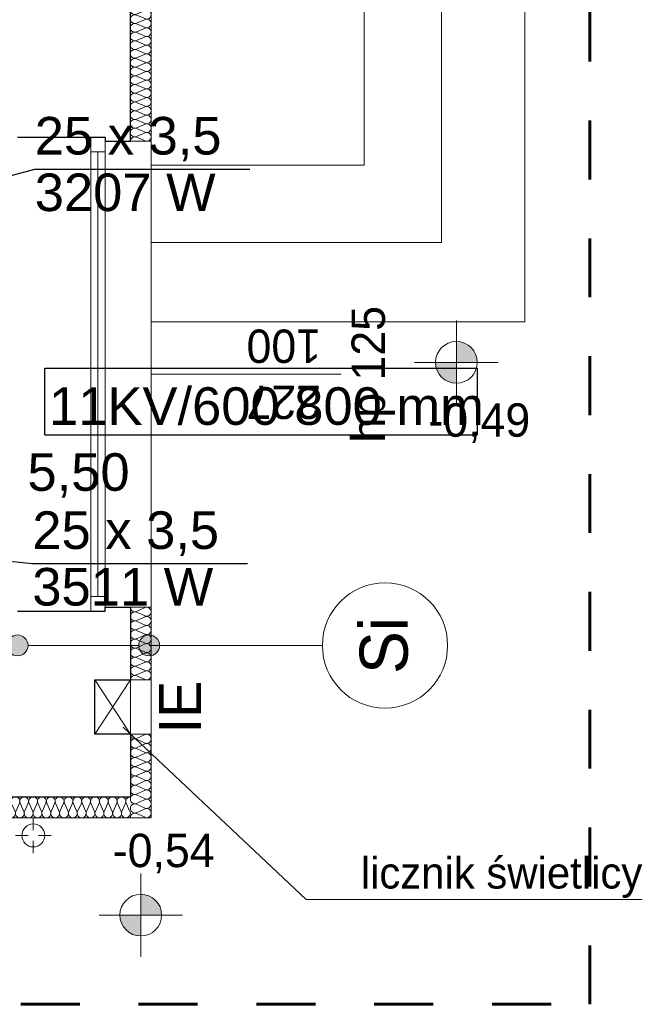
# Model space of a CAD drawing. Extents: x -497945 to -454853, y -17656 to 94650.
# Tile 29 of 62: x -472460 to -469478, y 27471 to 32187. Entities that reach past the tile are written whole.
import ezdxf
from ezdxf.lldxf.tags import DXFTag

# ---------------------------------------------------------------- set-up
doc = ezdxf.new("R2010")
doc.units = 0
doc.header["$MEASUREMENT"] = 0
doc.linetypes.add('Dashed', pattern=[564.444447, 282.222223, -282.222223])
doc.layers.get('0').update_dxf_attribs({"color": 252})
for name, color, linetype in [('Arch opisy', 252, 'Continuous'), ('Inwent Izolacje', 252, 'Continuous'), ('INWENT RZĘDNE', 252, 'Continuous'), ('IS_Text_Armatury_Therm', 7, 'Continuous'), ('IS_Text_Odbiornikow_Therm', 7, 'Continuous')]:
    doc.layers.add(name, color=color, linetype=linetype)
for name, color, linetype, lineweight in [('Arch opisy_Nr_Pióra__1', 252, 'Continuous', 25), ('Arch opisy_Nr_Pióra__21', 252, 'Continuous', 9), ('instalacja CO_Nr_Pióra__88', 252, 'Continuous', 20), ('INSTALACJA IE_Nr_Pióra__88', 252, 'Continuous', 20), ('INWENT CO_Nr_Pióra__88', 252, 'Continuous', 20), ('INWENT DACH_Nr_Pióra__21', 252, 'Continuous', 9), ('Inwent Izolacje_Nr_Pióra__2', 252, 'Continuous', 13), ('INWENT OPISY_Nr_Pióra__88', 252, 'Continuous', 20), ('INWENT RZĘDNE_Nr_Pióra__21', 252, 'Continuous', 9), ('INWENT. OKNA_Nr_Pióra__21', 252, 'Continuous', 9), ('INWENT. OKNA_Nr_Pióra__5', 252, 'Continuous', 13), ('INWENT.ŚCIANY_Nr_Pióra__1', 252, 'Continuous', 25), ('INWENT.ŚCIANY_Nr_Pióra__20', 252, 'Continuous', 60), ('INWENT.ŚCIANY_Nr_Pióra__21', 252, 'Continuous', 9), ('INWENT.ŚCIANY_Nr_Pióra__3', 252, 'Continuous', 13), ('Istniejące schody_Nr_Pióra__21', 252, 'Continuous', 9)]:
    doc.layers.add(name, color=color, linetype=linetype, lineweight=lineweight)
doc.layers.add('IS_Opisy_działek_Therm', color=7, linetype='SOLID', true_color=0x000000)
doc.styles.add('GENERATED_STYLE_1', font='txt')
doc.styles.add('GENERATED_STYLE_5', font='txt')
doc.styles.add('GENERATED_STYLE_6', font='txt')
doc.styles.get("Standard").update_dxf_attribs({"font": 'txt', "bigfont": 'BIGFONT.SHX'})
tags = doc.linetypes.add('SOLID', pattern=[10, 10, 0]).pattern_tags.tags
tags[6:7] = [DXFTag(74, 4), DXFTag(75, 0), DXFTag(340, '0'), DXFTag(46, 0.0), DXFTag(50, 0.0), DXFTag(44, 0.0), DXFTag(45, 0.0)]
tags[4:5] = [DXFTag(74, 4), DXFTag(75, 0), DXFTag(340, '0'), DXFTag(46, 0.0), DXFTag(50, 0.0), DXFTag(44, 0.0), DXFTag(45, 0.0)]

# ---------------------------------------------------------------- blocks, each defined once
blk = doc.blocks.new('Izolacja cieplna 14_152', base_point=(-471930.2, 32859.5))
at = {"layer": 'Inwent Izolacje_Nr_Pióra__2', "linetype": 'Continuous'}
for p, q in [((-471860, 32857.8), (-471900.4, 32840.4)), ((-471900.4, 32836.9), (-471860, 32819.5)), ((-471860, 32815.9), (-471900.4, 32798.5)), ((-471900.4, 32795), (-471860, 32777.6)), ((-471860, 32774.1), (-471900.4, 32756.7)), ((-471900.4, 32753.2), (-471860, 32735.8)), ((-471860, 32732.3), (-471900.4, 32714.9)), ((-471900.4, 32711.4), (-471860, 32694)), ((-471860, 32690.4), (-471900.4, 32673)), ((-471900.4, 32669.5), (-471860, 32652.1)), ((-471860, 32648.6), (-471900.4, 32631.2)), ((-471900.4, 32627.7), (-471860, 32610.3)), ((-471860, 32606.8), (-471900.4, 32589.4)), ((-471900.4, 32585.9), (-471860, 32568.5)), ((-471860, 32564.9), (-471900.4, 32547.5)), ((-471900.4, 32544), (-471860, 32526.6)), ((-471860, 32523.1), (-471900.4, 32505.7)), ((-471900.4, 32502.2), (-471860, 32484.8)), ((-471860, 32481.3), (-471900.4, 32463.9)), ((-471900.4, 32460.4), (-471860, 32443)), ((-471860, 32439.4), (-471900.4, 32422)), ((-471900.4, 32418.5), (-471860, 32401.1)), ((-471860, 32397.6), (-471900.4, 32380.2)), ((-471900.4, 32376.7), (-471860, 32359.3)), ((-471860, 32355.8), (-471900.4, 32338.4)), ((-471900.4, 32334.9), (-471860, 32317.5)), ((-471860, 32313.9), (-471900.4, 32296.5)), ((-471900.4, 32293), (-471860, 32275.6)), ((-471860, 32272.1), (-471900.4, 32254.7)), ((-471900.4, 32251.2), (-471860, 32233.8)), ((-471860, 32230.3), (-471900.4, 32212.9)), ((-471900.4, 32209.4), (-471860, 32192)), ((-471860, 32188.4), (-471900.4, 32171)), ((-471900.4, 32167.5), (-471860, 32150.1)), ((-471860, 32146.6), (-471900.4, 32129.2)), ((-471900.4, 32125.7), (-471860, 32108.3)), ((-471860, 32104.8), (-471900.4, 32087.4)), ((-471900.4, 32083.9), (-471860, 32066.5)), ((-471860, 32062.9), (-471900.4, 32045.5)), ((-471900.4, 32042), (-471860, 32024.6)), ((-471860, 32021.1), (-471900.4, 32003.7)), ((-471900.4, 32000.2), (-471860, 31982.8)), ((-471860, 31979.3), (-471900.4, 31961.9)), ((-471900.4, 31958.4), (-471860, 31941)), ((-471860, 31937.4), (-471900.4, 31920)), ((-471900.4, 31916.5), (-471860, 31899.1)), ((-471860, 31895.6), (-471900.4, 31878.2)), ((-471900.4, 31874.7), (-471860, 31857.3)), ((-471860, 31853.8), (-471900.4, 31836.4)), ((-471900.4, 31832.9), (-471860, 31815.5)), ((-471860, 31811.9), (-471900.4, 31794.5)), ((-471900.4, 31791), (-471860, 31773.6)), ((-471860, 31770.1), (-471900.4, 31752.7)), ((-471900.4, 31749.2), (-471860, 31731.8)), ((-471860, 31728.3), (-471900.4, 31710.9)), ((-471900.4, 31707.4), (-471860, 31690)), ((-471860, 31686.4), (-471900.4, 31669)), ((-471900.4, 31665.5), (-471860, 31648.1)), ((-471860, 31644.6), (-471900.4, 31627.2)), ((-471900.4, 31623.7), (-471860, 31606.3))]:
    blk.add_line(p, q, dxfattribs=at)
for centre, start_param, end_param in [((-471908.9, 32817.7), 1.158004, 5.125183), ((-471908.9, 32859.5), 3.141593, 5.125182), ((-471851.5, 32838.6), 4.299595, 8.266775), ((-471908.9, 32775.9), 1.158004, 5.125183), ((-471851.5, 32796.8), 4.299595, 8.266775), ((-471908.9, 32734), 1.158004, 5.125183), ((-471851.5, 32755), 4.299595, 8.266775), ((-471851.5, 32713.1), 4.299595, 8.266775), ((-471908.9, 32692.2), 1.158004, 5.125183), ((-471851.5, 32671.3), 4.299595, 8.266775), ((-471908.9, 32650.4), 1.158004, 5.125183), ((-471851.5, 32629.5), 4.299595, 8.266775), ((-471908.9, 32608.5), 1.158004, 5.125183), ((-471851.5, 32587.6), 4.299595, 8.266775), ((-471908.9, 32566.7), 1.158004, 5.125183), ((-471908.9, 32524.9), 1.158004, 5.125183), ((-471851.5, 32545.8), 4.299595, 8.266775), ((-471908.9, 32483), 1.158004, 5.125183), ((-471851.5, 32504), 4.299595, 8.266775), ((-471908.9, 32441.2), 1.158004, 5.125183), ((-471851.5, 32462.1), 4.299595, 8.266775), ((-471908.9, 32399.4), 1.158004, 5.125183), ((-471851.5, 32420.3), 4.299595, 8.266775), ((-471851.5, 32378.5), 4.299595, 8.266775), ((-471908.9, 32357.5), 1.158004, 5.125183), ((-471851.5, 32336.6), 4.299595, 8.266775), ((-471908.9, 32315.7), 1.158004, 5.125183), ((-471851.5, 32294.8), 4.299595, 8.266775), ((-471908.9, 32273.9), 1.158004, 5.125183), ((-471851.5, 32253), 4.299595, 8.266775), ((-471908.9, 32232), 1.158004, 5.125183), ((-471908.9, 32190.2), 1.158004, 5.125183), ((-471851.5, 32211.1), 4.299595, 8.266775), ((-471908.9, 32148.4), 1.158004, 5.125183), ((-471851.5, 32169.3), 4.299595, 8.266775), ((-471908.9, 32106.5), 1.158004, 5.125183), ((-471851.5, 32127.5), 4.299595, 8.266775), ((-471908.9, 32064.7), 1.158004, 5.125183), ((-471851.5, 32085.6), 4.299595, 8.266775), ((-471908.9, 32022.9), 1.158004, 5.125183), ((-471851.5, 32043.8), 4.299595, 8.266775), ((-471851.5, 32002), 4.299595, 8.266775), ((-471908.9, 31981), 1.158004, 5.125183), ((-471851.5, 31960.1), 4.299595, 8.266775), ((-471908.9, 31939.2), 1.158004, 5.125183), ((-471851.5, 31918.3), 4.299595, 8.266775), ((-471908.9, 31897.4), 1.158004, 5.125183), ((-471851.5, 31876.5), 4.299595, 8.266775), ((-471908.9, 31855.5), 1.158004, 5.125183), ((-471908.9, 31813.7), 1.158004, 5.125183), ((-471851.5, 31834.6), 4.299595, 8.266775), ((-471908.9, 31771.9), 1.158004, 5.125183), ((-471851.5, 31792.8), 4.299595, 8.266775), ((-471908.9, 31730), 1.158004, 5.125183), ((-471851.5, 31751), 4.299595, 8.266775), ((-471908.9, 31688.2), 1.158004, 5.125183), ((-471851.5, 31709.1), 4.299595, 8.266775), ((-471908.9, 31646.4), 1.158004, 5.125183), ((-471851.5, 31667.3), 4.299595, 8.266775), ((-471851.5, 31625.5), 4.299595, 8.266775), ((-471908.9, 31604.5), 1.158004, 3.141593)]:
    blk.add_ellipse(centre, major_axis=(21.3, 0), ratio=0.98349, start_param=start_param, end_param=end_param, dxfattribs=at)
blk = doc.blocks.new('Izolacja cieplna 14_153', base_point=(-471930.2, 29372.5))
at = {"layer": 'Inwent Izolacje_Nr_Pióra__2', "linetype": 'Continuous'}
for p, q in [((-471860, 29370.7), (-471900.4, 29352.6)), ((-471900.4, 29349), (-471860, 29330.9)), ((-471860, 29327.2), (-471900.4, 29309.1)), ((-471900.4, 29305.5), (-471860, 29287.4)), ((-471860, 29283.7), (-471900.4, 29265.6)), ((-471900.4, 29262), (-471860, 29243.9)), ((-471860, 29240.2), (-471900.4, 29222.1)), ((-471900.4, 29218.5), (-471860, 29200.4)), ((-471860, 29196.7), (-471900.4, 29178.6)), ((-471900.4, 29175), (-471860, 29156.9)), ((-471860, 29153.2), (-471900.4, 29135.1)), ((-471900.4, 29131.5), (-471860, 29113.4)), ((-471860, 29109.7), (-471900.4, 29091.6)), ((-471900.4, 29088), (-471860, 29069.9)), ((-471860, 29066.2), (-471900.4, 29048.1)), ((-471900.4, 29044.5), (-471860, 29026.4))]:
    blk.add_line(p, q, dxfattribs=at)
for centre, start_param, end_param in [((-471908.9, 29329), 2.7288, 6.695979), ((-471908.9, 29372.5), 4.712389, 6.695979), ((-471851.5, 29350.8), 5.870392, 9.837571), ((-471908.9, 29285.5), 2.7288, 6.695979), ((-471851.5, 29307.3), 5.870392, 9.837571), ((-471908.9, 29242), 2.7288, 6.695979), ((-471851.5, 29263.8), 5.870392, 9.837571), ((-471851.5, 29220.3), 5.870392, 9.837571), ((-471908.9, 29198.5), 2.7288, 6.695979), ((-471851.5, 29176.8), 5.870392, 9.837571), ((-471908.9, 29155), 2.7288, 6.695979), ((-471851.5, 29133.3), 5.870392, 9.837571), ((-471908.9, 29111.5), 2.7288, 6.695979), ((-471851.5, 29089.8), 5.870392, 9.837571), ((-471908.9, 29068), 2.7288, 6.695979), ((-471851.5, 29046.3), 5.870392, 9.837571), ((-471908.9, 29024.5), 2.7288, 4.712389)]:
    blk.add_ellipse(centre, major_axis=(0, -21.7), ratio=0.97783, start_param=start_param, end_param=end_param, dxfattribs=at)
blk = doc.blocks.new('Izolacja cieplna 14_154', base_point=(-471930.2, 28764.5))
at = {"layer": 'Inwent Izolacje_Nr_Pióra__2', "linetype": 'Continuous'}
for p, q in [((-471860, 28762.7), (-471900.4, 28744.2)), ((-471900.4, 28740.5), (-471860, 28722)), ((-471860, 28718.2), (-471900.4, 28699.7)), ((-471900.4, 28696), (-471860, 28677.5)), ((-471860, 28673.8), (-471900.4, 28655.3)), ((-471900.4, 28651.6), (-471860, 28633.1)), ((-471860, 28629.3), (-471900.4, 28610.9)), ((-471900.4, 28607.1), (-471860, 28588.6)), ((-471860, 28584.9), (-471900.4, 28566.4)), ((-471900.4, 28562.7), (-471860, 28544.2)), ((-471860, 28540.5), (-471900.4, 28522)), ((-471900.4, 28518.2), (-471860, 28499.7)), ((-471860, 28496), (-471900.4, 28477.5)), ((-471900.4, 28473.8), (-471860, 28455.3)), ((-471860, 28451.6), (-471900.4, 28433.1)), ((-471900.4, 28429.3), (-471860, 28410.9)), ((-471860, 28407.1), (-471900.4, 28388.6)), ((-471900.4, 28384.9), (-471860, 28366.4))]:
    blk.add_line(p, q, dxfattribs=at)
for centre, start_param, end_param in [((-471908.9, 28720.1), 2.7288, 6.695979), ((-471908.9, 28764.5), 4.712389, 6.695979), ((-471851.5, 28742.3), 5.870392, 9.837571), ((-471908.9, 28675.7), 2.7288, 6.695979), ((-471851.5, 28697.9), 5.870392, 9.837571), ((-471851.5, 28653.4), 5.870392, 9.837571), ((-471908.9, 28631.2), 2.7288, 6.695979), ((-471851.5, 28609), 5.870392, 9.837571), ((-471908.9, 28586.8), 2.7288, 6.695979), ((-471851.5, 28564.5), 5.870392, 9.837571), ((-471908.9, 28542.3), 2.7288, 6.695979), ((-471851.5, 28520.1), 5.870392, 9.837571), ((-471908.9, 28497.9), 2.7288, 6.695979), ((-471851.5, 28475.7), 5.870392, 9.837571), ((-471908.9, 28453.4), 2.7288, 6.695979), ((-471851.5, 28431.2), 5.870392, 9.837571), ((-471908.9, 28409), 2.7288, 6.695979), ((-471851.5, 28386.8), 5.870392, 9.837571), ((-471908.9, 28364.5), 2.7288, 4.712389)]:
    blk.add_ellipse(centre, major_axis=(0, -22.2), ratio=0.957051, start_param=start_param, end_param=end_param, dxfattribs=at)
blk = doc.blocks.new('Izolacja cieplna 14_155', base_point=(-471930.2, 28464.5))
at = {"layer": 'Inwent Izolacje_Nr_Pióra__2', "linetype": 'Continuous'}
for p, q in [((-475680.8, 28434.7), (-475698.4, 28394.3)), ((-475659.6, 28394.3), (-475677.2, 28434.7)), ((-475638.4, 28434.7), (-475656, 28394.3)), ((-475617.2, 28394.3), (-475634.9, 28434.7)), ((-475596.1, 28434.7), (-475613.7, 28394.3)), ((-475574.9, 28394.3), (-475592.5, 28434.7)), ((-475553.7, 28434.7), (-475571.3, 28394.3)), ((-475532.5, 28394.3), (-475550.1, 28434.7)), ((-475511.3, 28434.7), (-475529, 28394.3)), ((-475490.2, 28394.3), (-475507.8, 28434.7)), ((-475469, 28434.7), (-475486.6, 28394.3)), ((-475447.8, 28394.3), (-475465.4, 28434.7)), ((-475426.6, 28434.7), (-475444.2, 28394.3)), ((-475405.4, 28394.3), (-475423.1, 28434.7)), ((-475384.3, 28434.7), (-475401.9, 28394.3)), ((-475363.1, 28394.3), (-475380.7, 28434.7)), ((-475341.9, 28434.7), (-475359.5, 28394.3)), ((-475320.7, 28394.3), (-475338.4, 28434.7)), ((-475299.5, 28434.7), (-475317.2, 28394.3)), ((-475278.4, 28394.3), (-475296, 28434.7)), ((-475257.2, 28434.7), (-475274.8, 28394.3)), ((-475236, 28394.3), (-475253.6, 28434.7)), ((-475214.8, 28434.7), (-475232.5, 28394.3)), ((-475193.7, 28394.3), (-475211.3, 28434.7)), ((-475172.5, 28434.7), (-475190.1, 28394.3)), ((-475151.3, 28394.3), (-475168.9, 28434.7)), ((-475130.1, 28434.7), (-475147.7, 28394.3)), ((-475108.9, 28394.3), (-475126.6, 28434.7)), ((-475087.8, 28434.7), (-475105.4, 28394.3)), ((-475066.6, 28394.3), (-475084.2, 28434.7)), ((-475045.4, 28434.7), (-475063, 28394.3)), ((-475024.2, 28394.3), (-475041.8, 28434.7)), ((-475003, 28434.7), (-475020.7, 28394.3)), ((-474981.9, 28394.3), (-474999.5, 28434.7)), ((-474960.7, 28434.7), (-474978.3, 28394.3)), ((-474939.5, 28394.3), (-474957.1, 28434.7)), ((-474918.3, 28434.7), (-474935.9, 28394.3)), ((-474897.1, 28394.3), (-474914.8, 28434.7)), ((-474876, 28434.7), (-474893.6, 28394.3)), ((-474854.8, 28394.3), (-474872.4, 28434.7)), ((-474833.6, 28434.7), (-474851.2, 28394.3)), ((-474812.4, 28394.3), (-474830, 28434.7)), ((-474791.2, 28434.7), (-474808.9, 28394.3)), ((-474770.1, 28394.3), (-474787.7, 28434.7)), ((-474748.9, 28434.7), (-474766.5, 28394.3)), ((-474727.7, 28394.3), (-474745.3, 28434.7)), ((-474706.5, 28434.7), (-474724.1, 28394.3)), ((-474685.3, 28394.3), (-474703, 28434.7)), ((-474664.2, 28434.7), (-474681.8, 28394.3)), ((-474643, 28394.3), (-474660.6, 28434.7)), ((-474621.8, 28434.7), (-474639.4, 28394.3)), ((-474600.6, 28394.3), (-474618.2, 28434.7)), ((-474579.4, 28434.7), (-474597.1, 28394.3)), ((-474558.3, 28394.3), (-474575.9, 28434.7)), ((-474537.1, 28434.7), (-474554.7, 28394.3)), ((-474515.9, 28394.3), (-474533.5, 28434.7)), ((-474494.7, 28434.7), (-474512.3, 28394.3)), ((-474473.5, 28394.3), (-474491.2, 28434.7)), ((-474452.4, 28434.7), (-474470, 28394.3)), ((-474431.2, 28394.3), (-474448.8, 28434.7)), ((-474410, 28434.7), (-474427.6, 28394.3)), ((-474388.8, 28394.3), (-474406.4, 28434.7)), ((-474367.6, 28434.7), (-474385.3, 28394.3)), ((-474346.5, 28394.3), (-474364.1, 28434.7)), ((-474325.3, 28434.7), (-474342.9, 28394.3)), ((-474304.1, 28394.3), (-474321.7, 28434.7)), ((-474282.9, 28434.7), (-474300.5, 28394.3)), ((-474261.7, 28394.3), (-474279.4, 28434.7)), ((-474240.6, 28434.7), (-474258.2, 28394.3)), ((-474219.4, 28394.3), (-474237, 28434.7)), ((-474198.2, 28434.7), (-474215.8, 28394.3)), ((-474177, 28394.3), (-474194.6, 28434.7)), ((-474155.8, 28434.7), (-474173.5, 28394.3)), ((-474134.7, 28394.3), (-474152.3, 28434.7)), ((-474113.5, 28434.7), (-474131.1, 28394.3)), ((-474092.3, 28394.3), (-474109.9, 28434.7)), ((-474071.1, 28434.7), (-474088.7, 28394.3)), ((-474049.9, 28394.3), (-474067.6, 28434.7)), ((-474028.8, 28434.7), (-474046.4, 28394.3)), ((-474007.6, 28394.3), (-474025.2, 28434.7)), ((-473986.4, 28434.7), (-474004, 28394.3)), ((-473965.2, 28394.3), (-473982.8, 28434.7)), ((-473944, 28434.7), (-473961.7, 28394.3)), ((-473922.9, 28394.3), (-473940.5, 28434.7)), ((-473901.7, 28434.7), (-473919.3, 28394.3)), ((-473880.5, 28394.3), (-473898.1, 28434.7)), ((-473859.3, 28434.7), (-473876.9, 28394.3)), ((-473838.1, 28394.3), (-473855.8, 28434.7)), ((-473817, 28434.7), (-473834.6, 28394.3)), ((-473795.8, 28394.3), (-473813.4, 28434.7)), ((-473774.6, 28434.7), (-473792.2, 28394.3)), ((-473753.4, 28394.3), (-473771, 28434.7)), ((-473732.2, 28434.7), (-473749.9, 28394.3)), ((-473711.1, 28394.3), (-473728.7, 28434.7)), ((-473689.9, 28434.7), (-473707.5, 28394.3)), ((-473668.7, 28394.3), (-473686.3, 28434.7)), ((-473647.5, 28434.7), (-473665.1, 28394.3)), ((-473626.3, 28394.3), (-473644, 28434.7)), ((-473605.2, 28434.7), (-473622.8, 28394.3)), ((-473584, 28394.3), (-473601.6, 28434.7)), ((-473562.8, 28434.7), (-473580.4, 28394.3)), ((-473541.6, 28394.3), (-473559.2, 28434.7)), ((-473520.4, 28434.7), (-473538.1, 28394.3)), ((-473499.3, 28394.3), (-473516.9, 28434.7)), ((-473478.1, 28434.7), (-473495.7, 28394.3)), ((-473456.9, 28394.3), (-473474.5, 28434.7)), ((-473435.7, 28434.7), (-473453.3, 28394.3)), ((-473414.5, 28394.3), (-473432.2, 28434.7)), ((-473393.4, 28434.7), (-473411, 28394.3)), ((-473372.2, 28394.3), (-473389.8, 28434.7)), ((-473351, 28434.7), (-473368.6, 28394.3)), ((-473329.8, 28394.3), (-473347.5, 28434.7)), ((-473308.6, 28434.7), (-473326.3, 28394.3)), ((-473287.5, 28394.3), (-473305.1, 28434.7)), ((-473266.3, 28434.7), (-473283.9, 28394.3)), ((-473245.1, 28394.3), (-473262.7, 28434.7)), ((-473223.9, 28434.7), (-473241.6, 28394.3)), ((-473202.8, 28394.3), (-473220.4, 28434.7)), ((-473181.6, 28434.7), (-473199.2, 28394.3)), ((-473160.4, 28394.3), (-473178, 28434.7)), ((-473139.2, 28434.7), (-473156.8, 28394.3)), ((-473118, 28394.3), (-473135.7, 28434.7)), ((-473096.9, 28434.7), (-473114.5, 28394.3)), ((-473075.7, 28394.3), (-473093.3, 28434.7)), ((-473054.5, 28434.7), (-473072.1, 28394.3)), ((-473033.3, 28394.3), (-473050.9, 28434.7)), ((-473012.1, 28434.7), (-473029.8, 28394.3)), ((-472991, 28394.3), (-473008.6, 28434.7)), ((-472969.8, 28434.7), (-472987.4, 28394.3)), ((-472948.6, 28394.3), (-472966.2, 28434.7)), ((-472927.4, 28434.7), (-472945, 28394.3)), ((-472906.2, 28394.3), (-472923.9, 28434.7)), ((-472885.1, 28434.7), (-472902.7, 28394.3)), ((-472863.9, 28394.3), (-472881.5, 28434.7)), ((-472842.7, 28434.7), (-472860.3, 28394.3)), ((-472821.5, 28394.3), (-472839.1, 28434.7)), ((-472800.3, 28434.7), (-472818, 28394.3)), ((-472779.2, 28394.3), (-472796.8, 28434.7)), ((-472758, 28434.7), (-472775.6, 28394.3)), ((-472736.8, 28394.3), (-472754.4, 28434.7)), ((-472715.6, 28434.7), (-472733.2, 28394.3)), ((-472694.4, 28394.3), (-472712.1, 28434.7)), ((-472673.3, 28434.7), (-472690.9, 28394.3)), ((-472652.1, 28394.3), (-472669.7, 28434.7)), ((-472630.9, 28434.7), (-472648.5, 28394.3)), ((-472609.7, 28394.3), (-472627.3, 28434.7)), ((-472588.5, 28434.7), (-472606.2, 28394.3)), ((-472567.4, 28394.3), (-472585, 28434.7)), ((-472546.2, 28434.7), (-472563.8, 28394.3)), ((-472525, 28394.3), (-472542.6, 28434.7)), ((-472503.8, 28434.7), (-472521.4, 28394.3)), ((-472482.6, 28394.3), (-472500.3, 28434.7)), ((-472461.5, 28434.7), (-472479.1, 28394.3)), ((-472440.3, 28394.3), (-472457.9, 28434.7)), ((-472419.1, 28434.7), (-472436.7, 28394.3)), ((-472397.9, 28394.3), (-472415.5, 28434.7)), ((-472376.7, 28434.7), (-472394.4, 28394.3)), ((-472355.6, 28394.3), (-472373.2, 28434.7)), ((-472334.4, 28434.7), (-472352, 28394.3)), ((-472313.2, 28394.3), (-472330.8, 28434.7)), ((-472292, 28434.7), (-472309.6, 28394.3)), ((-472270.8, 28394.3), (-472288.5, 28434.7)), ((-472249.7, 28434.7), (-472267.3, 28394.3)), ((-472228.5, 28394.3), (-472246.1, 28434.7)), ((-472207.3, 28434.7), (-472224.9, 28394.3)), ((-472186.1, 28394.3), (-472203.7, 28434.7)), ((-472164.9, 28434.7), (-472182.6, 28394.3)), ((-472143.8, 28394.3), (-472161.4, 28434.7)), ((-472122.6, 28434.7), (-472140.2, 28394.3)), ((-472101.4, 28394.3), (-472119, 28434.7)), ((-472080.2, 28434.7), (-472097.8, 28394.3)), ((-472059, 28394.3), (-472076.7, 28434.7)), ((-472037.9, 28434.7), (-472055.5, 28394.3)), ((-472016.7, 28394.3), (-472034.3, 28434.7)), ((-471995.5, 28434.7), (-472013.1, 28394.3)), ((-471974.3, 28394.3), (-471991.9, 28434.7)), ((-471953.1, 28434.7), (-471970.8, 28394.3)), ((-471932, 28394.3), (-471949.6, 28434.7))]:
    blk.add_line(p, q, dxfattribs=at)
for centre, start_param, end_param in [((-475700.2, 28443.3), 1.158004, 3.141593), ((-475657.8, 28443.3), 1.158004, 5.125183), ((-475615.5, 28443.3), 1.158004, 5.125183), ((-475573.1, 28443.3), 1.158004, 5.125183), ((-475530.7, 28443.3), 1.158004, 5.125183), ((-475488.4, 28443.3), 1.158004, 5.125183), ((-475446, 28443.3), 1.158004, 5.125183), ((-475403.7, 28443.3), 1.158004, 5.125183), ((-475361.3, 28443.3), 1.158004, 5.125183), ((-475318.9, 28443.3), 1.158004, 5.125183), ((-475276.6, 28443.3), 1.158004, 5.125183), ((-475234.2, 28443.3), 1.158004, 5.125183), ((-475191.9, 28443.3), 1.158004, 5.125183), ((-475149.5, 28443.3), 1.158004, 5.125183), ((-475107.2, 28443.3), 1.158004, 5.125183), ((-475064.8, 28443.3), 1.158004, 5.125183), ((-475022.4, 28443.3), 1.158004, 5.125183), ((-474980.1, 28443.3), 1.158004, 5.125183), ((-474937.7, 28443.3), 1.158004, 5.125183), ((-474895.4, 28443.3), 1.158004, 5.125183), ((-474853, 28443.3), 1.158004, 5.125183), ((-474810.6, 28443.3), 1.158004, 5.125183), ((-474768.3, 28443.3), 1.158004, 5.125183), ((-474725.9, 28443.3), 1.158004, 5.125183), ((-474683.6, 28443.3), 1.158004, 5.125183), ((-474641.2, 28443.3), 1.158004, 5.125183), ((-474598.8, 28443.3), 1.158004, 5.125183), ((-474556.5, 28443.3), 1.158004, 5.125183), ((-474514.1, 28443.3), 1.158004, 5.125183), ((-474471.8, 28443.3), 1.158004, 5.125183), ((-474429.4, 28443.3), 1.158004, 5.125183), ((-474387, 28443.3), 1.158004, 5.125183), ((-474344.7, 28443.3), 1.158004, 5.125183), ((-474302.3, 28443.3), 1.158004, 5.125183), ((-474260, 28443.3), 1.158004, 5.125183), ((-474217.6, 28443.3), 1.158004, 5.125183), ((-474175.2, 28443.3), 1.158004, 5.125183), ((-474132.9, 28443.3), 1.158004, 5.125183), ((-474090.5, 28443.3), 1.158004, 5.125183), ((-474048.2, 28443.3), 1.158004, 5.125183), ((-474005.8, 28443.3), 1.158004, 5.125183), ((-473963.4, 28443.3), 1.158004, 5.125183), ((-473921.1, 28443.3), 1.158004, 5.125183), ((-473878.7, 28443.3), 1.158004, 5.125183), ((-473836.4, 28443.3), 1.158004, 5.125183), ((-473794, 28443.3), 1.158004, 5.125183), ((-473751.6, 28443.3), 1.158004, 5.125183), ((-473709.3, 28443.3), 1.158004, 5.125183), ((-473666.9, 28443.3), 1.158004, 5.125183), ((-473624.6, 28443.3), 1.158004, 5.125183), ((-473582.2, 28443.3), 1.158004, 5.125183), ((-473539.8, 28443.3), 1.158004, 5.125183), ((-473497.5, 28443.3), 1.158004, 5.125183), ((-473455.1, 28443.3), 1.158004, 5.125183), ((-473412.8, 28443.3), 1.158004, 5.125183), ((-473370.4, 28443.3), 1.158004, 5.125183), ((-473328.1, 28443.3), 1.158004, 5.125183), ((-473285.7, 28443.3), 1.158004, 5.125183), ((-473243.3, 28443.3), 1.158004, 5.125183), ((-473201, 28443.3), 1.158004, 5.125183), ((-473158.6, 28443.3), 1.158004, 5.125183), ((-473116.3, 28443.3), 1.158004, 5.125183), ((-473073.9, 28443.3), 1.158004, 5.125183), ((-473031.5, 28443.3), 1.158004, 5.125183), ((-472989.2, 28443.3), 1.158004, 5.125183), ((-472946.8, 28443.3), 1.158004, 5.125183), ((-472904.5, 28443.3), 1.158004, 5.125183), ((-472862.1, 28443.3), 1.158004, 5.125183), ((-472819.7, 28443.3), 1.158004, 5.125183), ((-472777.4, 28443.3), 1.158004, 5.125183), ((-472735, 28443.3), 1.158004, 5.125183), ((-472692.7, 28443.3), 1.158004, 5.125183), ((-472650.3, 28443.3), 1.158004, 5.125183), ((-472607.9, 28443.3), 1.158004, 5.125183), ((-472565.6, 28443.3), 1.158004, 5.125183), ((-472523.2, 28443.3), 1.158004, 5.125183), ((-472480.9, 28443.3), 1.158004, 5.125183), ((-472438.5, 28443.3), 1.158004, 5.125183), ((-472396.1, 28443.3), 1.158004, 5.125183), ((-472353.8, 28443.3), 1.158004, 5.125183), ((-472311.4, 28443.3), 1.158004, 5.125183), ((-472269.1, 28443.3), 1.158004, 5.125183), ((-472226.7, 28443.3), 1.158004, 5.125183), ((-472184.3, 28443.3), 1.158004, 5.125183), ((-472142, 28443.3), 1.158004, 5.125183), ((-472099.6, 28443.3), 1.158004, 5.125183), ((-472057.3, 28443.3), 1.158004, 5.125183), ((-472014.9, 28443.3), 1.158004, 5.125183), ((-471972.5, 28443.3), 1.158004, 5.125183), ((-471930.2, 28443.3), 3.141593, 5.125182), ((-475679, 28385.8), 4.299595, 8.266775), ((-475636.6, 28385.8), 4.299595, 8.266775), ((-475594.3, 28385.8), 4.299595, 8.266775), ((-475551.9, 28385.8), 4.299595, 8.266775), ((-475509.6, 28385.8), 4.299595, 8.266775), ((-475467.2, 28385.8), 4.299595, 8.266775), ((-475424.8, 28385.8), 4.299595, 8.266775), ((-475382.5, 28385.8), 4.299595, 8.266775), ((-475340.1, 28385.8), 4.299595, 8.266775), ((-475297.8, 28385.8), 4.299595, 8.266775), ((-475255.4, 28385.8), 4.299595, 8.266775), ((-475213.1, 28385.8), 4.299595, 8.266775), ((-475170.7, 28385.8), 4.299595, 8.266775), ((-475128.3, 28385.8), 4.299595, 8.266775), ((-475086, 28385.8), 4.299595, 8.266775), ((-475043.6, 28385.8), 4.299595, 8.266775), ((-475001.3, 28385.8), 4.299595, 8.266775), ((-474958.9, 28385.8), 4.299595, 8.266775), ((-474916.5, 28385.8), 4.299595, 8.266775), ((-474874.2, 28385.8), 4.299595, 8.266775), ((-474831.8, 28385.8), 4.299595, 8.266775), ((-474789.5, 28385.8), 4.299595, 8.266775), ((-474747.1, 28385.8), 4.299595, 8.266775), ((-474704.7, 28385.8), 4.299595, 8.266775), ((-474662.4, 28385.8), 4.299595, 8.266775), ((-474620, 28385.8), 4.299595, 8.266775), ((-474577.7, 28385.8), 4.299595, 8.266775), ((-474535.3, 28385.8), 4.299595, 8.266775), ((-474492.9, 28385.8), 4.299595, 8.266775), ((-474450.6, 28385.8), 4.299595, 8.266775), ((-474408.2, 28385.8), 4.299595, 8.266775), ((-474365.9, 28385.8), 4.299595, 8.266775), ((-474323.5, 28385.8), 4.299595, 8.266775), ((-474281.1, 28385.8), 4.299595, 8.266775), ((-474238.8, 28385.8), 4.299595, 8.266775), ((-474196.4, 28385.8), 4.299595, 8.266775), ((-474154.1, 28385.8), 4.299595, 8.266775), ((-474111.7, 28385.8), 4.299595, 8.266775), ((-474069.3, 28385.8), 4.299595, 8.266775), ((-474027, 28385.8), 4.299595, 8.266775), ((-473984.6, 28385.8), 4.299595, 8.266775), ((-473942.3, 28385.8), 4.299595, 8.266775), ((-473899.9, 28385.8), 4.299595, 8.266775), ((-473857.5, 28385.8), 4.299595, 8.266775), ((-473815.2, 28385.8), 4.299595, 8.266775), ((-473772.8, 28385.8), 4.299595, 8.266775), ((-473730.5, 28385.8), 4.299595, 8.266775), ((-473688.1, 28385.8), 4.299595, 8.266775), ((-473645.7, 28385.8), 4.299595, 8.266775), ((-473603.4, 28385.8), 4.299595, 8.266775), ((-473561, 28385.8), 4.299595, 8.266775), ((-473518.7, 28385.8), 4.299595, 8.266775), ((-473476.3, 28385.8), 4.299595, 8.266775), ((-473433.9, 28385.8), 4.299595, 8.266775), ((-473391.6, 28385.8), 4.299595, 8.266775), ((-473349.2, 28385.8), 4.299595, 8.266775), ((-473306.9, 28385.8), 4.299595, 8.266775), ((-473264.5, 28385.8), 4.299595, 8.266775), ((-473222.2, 28385.8), 4.299595, 8.266775), ((-473179.8, 28385.8), 4.299595, 8.266775), ((-473137.4, 28385.8), 4.299595, 8.266775), ((-473095.1, 28385.8), 4.299595, 8.266775), ((-473052.7, 28385.8), 4.299595, 8.266775), ((-473010.4, 28385.8), 4.299595, 8.266775), ((-472968, 28385.8), 4.299595, 8.266775), ((-472925.6, 28385.8), 4.299595, 8.266775), ((-472883.3, 28385.8), 4.299595, 8.266775), ((-472840.9, 28385.8), 4.299595, 8.266775), ((-472798.6, 28385.8), 4.299595, 8.266775), ((-472756.2, 28385.8), 4.299595, 8.266775), ((-472713.8, 28385.8), 4.299595, 8.266775), ((-472671.5, 28385.8), 4.299595, 8.266775), ((-472629.1, 28385.8), 4.299595, 8.266775), ((-472586.8, 28385.8), 4.299595, 8.266775), ((-472544.4, 28385.8), 4.299595, 8.266775), ((-472502, 28385.8), 4.299595, 8.266775), ((-472459.7, 28385.8), 4.299595, 8.266775), ((-472417.3, 28385.8), 4.299595, 8.266775), ((-472375, 28385.8), 4.299595, 8.266775), ((-472332.6, 28385.8), 4.299595, 8.266775), ((-472290.2, 28385.8), 4.299595, 8.266775), ((-472247.9, 28385.8), 4.299595, 8.266775), ((-472205.5, 28385.8), 4.299595, 8.266775), ((-472163.2, 28385.8), 4.299595, 8.266775), ((-472120.8, 28385.8), 4.299595, 8.266775), ((-472078.4, 28385.8), 4.299595, 8.266775), ((-472036.1, 28385.8), 4.299595, 8.266775), ((-471993.7, 28385.8), 4.299595, 8.266775), ((-471951.4, 28385.8), 4.299595, 8.266775)]:
    blk.add_ellipse(centre, major_axis=(0, -21.3), ratio=0.995861, start_param=start_param, end_param=end_param, dxfattribs=at)
blk = doc.blocks.new('Koty wysokościowe_25', base_point=(-471880.2, 27898))
at = {"layer": 'INWENT RZĘDNE_Nr_Pióra__21', "linetype": 'Continuous'}
for points in [[(-471880.2, 27898), (-471780.2, 27898), (-471787.8, 27936.2), (-471809.5, 27968.7), (-471841.9, 27990.4), (-471880.2, 27998)], [(-471880.2, 27898), (-471980.2, 27898), (-471972.6, 27859.7), (-471950.9, 27827.3), (-471918.5, 27805.6), (-471880.2, 27798)]]:
    blk.add_hatch(color=256, dxfattribs=at).paths.add_polyline_path(points, flags=0)
for p, q in [((-471880.2, 27698), (-471880.2, 28098)), ((-472080.2, 27898), (-471680.2, 27898))]:
    blk.add_line(p, q, dxfattribs=at)
blk.add_circle((-471880.2, 27898), 100, dxfattribs=at)
at = {"layer": 'INWENT RZĘDNE_Nr_Pióra__21', "insert": (-472014.1, 28098), "char_height": 160, "attachment_point": 7, "style": 'GENERATED_STYLE_1'}
blk.add_mtext('{-0,54}', dxfattribs=at)
blk = doc.blocks.new('Koty wysokościowe_26', base_point=(-470368.5, 30545.6))
at = {"layer": 'INWENT RZĘDNE_Nr_Pióra__21', "linetype": 'Continuous'}
for points in [[(-470368.5, 30545.6), (-470268.5, 30545.6), (-470276.1, 30583.8), (-470297.8, 30616.3), (-470330.3, 30638), (-470368.5, 30645.6)], [(-470368.5, 30545.6), (-470468.5, 30545.6), (-470460.9, 30507.3), (-470439.2, 30474.9), (-470406.8, 30453.2), (-470368.5, 30445.6)]]:
    blk.add_hatch(color=256, dxfattribs=at).paths.add_polyline_path(points, flags=0)
for p, q in [((-470368.5, 30345.6), (-470368.5, 30745.6)), ((-470568.5, 30545.6), (-470168.5, 30545.6))]:
    blk.add_line(p, q, dxfattribs=at)
blk.add_circle((-470368.5, 30545.6), 100, dxfattribs=at)
at = {"layer": 'INWENT RZĘDNE_Nr_Pióra__21', "insert": (-470502.5, 30159.8), "char_height": 160, "attachment_point": 7, "style": 'GENERATED_STYLE_1'}
blk.add_mtext('{-0,49}', dxfattribs=at)
blk = doc.blocks.new('Linia_97', base_point=(-472470.2, 29189.8))
at = {"layer": 'Arch opisy_Nr_Pióra__21', "linetype": 'Continuous'}
for points in [[(-472420.2, 29189.8), (-472424, 29208.9), (-472434.8, 29225.1), (-472451.1, 29236), (-472470.2, 29239.8), (-472489.3, 29236), (-472505.5, 29225.1), (-472516.4, 29208.9), (-472520.2, 29189.8), (-472516.4, 29170.6), (-472505.5, 29154.4), (-472489.3, 29143.6), (-472470.2, 29139.8), (-472451.1, 29143.6), (-472434.8, 29154.4), (-472424, 29170.6)], [(-471790.2, 29189.8), (-471794, 29208.9), (-471804.8, 29225.1), (-471821.1, 29236), (-471840.2, 29239.8), (-471859.3, 29236), (-471875.5, 29225.1), (-471886.4, 29208.9), (-471890.2, 29189.8), (-471886.4, 29170.6), (-471875.5, 29154.4), (-471859.3, 29143.6), (-471840.2, 29139.8), (-471821.1, 29143.6), (-471804.8, 29154.4), (-471794, 29170.6)]]:
    blk.add_hatch(color=256, dxfattribs=at).paths.add_polyline_path(points, flags=0)
blk.add_line((-472420.2, 29189.8), (-471890.2, 29189.8), dxfattribs=at)
for centre in [(-472470.2, 29189.8), (-471840.2, 29189.8)]:
    blk.add_circle(centre, 50, dxfattribs=at)
blk = doc.blocks.new('Linia_98', base_point=(-471840.2, 29189.8))
at = {"layer": 'Arch opisy_Nr_Pióra__21', "linetype": 'Continuous'}
blk.add_line((-471840.2, 29189.8), (-471010.4, 29189.8), dxfattribs=at)
blk.add_circle((-470710.4, 29189.8), 300, dxfattribs=at)
blk = doc.blocks.new('A$C685E8BDF')
at = {"layer": 'instalacja CO_Nr_Pióra__88', "color": 252, "linetype": 'Continuous'}
for p, q in [((742.5, -392.5), (-134.5, 433.2)), ((2352.1, -392.5), (742.5, -392.5))]:
    blk.add_line(p, q, dxfattribs=at)
at = {"layer": 'INSTALACJA IE_Nr_Pióra__88', "color": 252, "linetype": 'Continuous'}
for p, q in [((-270, 400), (-270, 660)), ((-100, 660), (-270, 400)), ((-270, 660), (-100, 400)), ((-100, 660), (-100, 400))]:
    blk.add_line(p, q, dxfattribs=at)
at = {"layer": 'INWENT DACH_Nr_Pióra__21', "color": 252, "linetype": 'Continuous'}
for p, q in [((-565, -60), (-565, 0)), ((-590, -85), (-650, -85)), ((-540, -85), (-480, -85)), ((-565, -110), (-565, -170))]:
    blk.add_line(p, q, dxfattribs=at)
blk.add_circle((-565, -85), 55, dxfattribs=at)
at = {"layer": 'INWENT. OKNA_Nr_Pióra__5', "color": 252, "linetype": 'Continuous'}
for p, q in [((-290, 990), (-290, 3260)), ((-290, 3260), (-220, 3260)), ((-220, 990), (-220, 3260)), ((-290, 3190), (-220, 3190)), ((-255, 1060), (-255, 3190)), ((0, 2124), (910, 2124)), ((-290, 1060), (-220, 1060)), ((-290, 990), (-220, 990))]:
    blk.add_line(p, q, dxfattribs=at)
at = {"layer": 'INWENT.ŚCIANY_Nr_Pióra__1', "color": 252, "linetype": 'Continuous'}
for p, q in [((-100, 3240), (-100, 4495)), ((-640, 3260), (-220, 3260)), ((-220, 3260), (-220, 3240)), ((-220, 3240), (-100, 3240)), ((-220, 990), (-220, 1008)), ((-220, 1008), (-100, 1008)), ((-100, 1008), (-100, 660)), ((-640, 990), (-220, 990)), ((-270, 400), (-270, 660)), ((-270, 660), (-100, 660)), ((-100, 400), (-270, 400)), ((-100, 400), (-100, 100)), ((-3870, 100), (-100, 100))]:
    blk.add_line(p, q, dxfattribs=at)
at = {"layer": 'INWENT.ŚCIANY_Nr_Pióra__20', "color": 252, "linetype": 'Dashed'}
for p, q in [((2101.5, -893.8), (2101.5, 10850)), ((-22073.6, -893.8), (2101.5, -893.8))]:
    blk.add_line(p, q, dxfattribs=at)
at = {"layer": 'INWENT.ŚCIANY_Nr_Pióra__21', "color": 252, "linetype": 'Continuous'}
for p, q in [((0, 1008), (0, 3240)), ((-100, 660), (0, 660)), ((-100, 400), (0, 400))]:
    blk.add_line(p, q, dxfattribs=at)
at = {"layer": 'INWENT.ŚCIANY_Nr_Pióra__3', "color": 252, "linetype": 'Continuous'}
for p, q in [((0, 3240), (0, 4495)), ((-100, 3240), (0, 3240)), ((-100, 1008), (0, 1008)), ((0, 1008), (0, 0)), ((-3870, 0), (0, 0))]:
    blk.add_line(p, q, dxfattribs=at)
at = {"layer": 'Istniejące schody_Nr_Pióra__21', "color": 252, "linetype": 'Continuous'}
for p, q in [((1790, 7915), (1790, 2375)), ((1390, 7525), (1390, 2755)), ((1020, 7165), (1020, 3125)), ((0, 3125), (1020, 3125)), ((0, 2755), (1390, 2755)), ((0, 2375), (1790, 2375))]:
    blk.add_line(p, q, dxfattribs=at)
at = {"layer": 'Arch opisy', "color": 252, "linetype": 'Continuous'}
for name, p in [('Linia_98', (-10, 825.2)), ('Linia_97', (-640, 825.2))]:
    blk.add_blockref(name, p, dxfattribs=at)
at = {"layer": 'Inwent Izolacje', "color": 252, "linetype": 'Continuous', "lineweight": 13}
for name, p in [('Izolacja cieplna 14_152', (-100, 4495)), ('Izolacja cieplna 14_153', (-100, 1008)), ('Izolacja cieplna 14_154', (-100, 400)), ('Izolacja cieplna 14_155', (-100, 100))]:
    blk.add_blockref(name, p, dxfattribs=at)
at = {"layer": 'INWENT RZĘDNE', "color": 252}
for name, p in [('Koty wysokościowe_26', (1461.6, 2181)), ('Koty wysokościowe_25', (-50, -466.6))]:
    blk.add_blockref(name, p, dxfattribs=at)
at = {"layer": 'Arch opisy_Nr_Pióra__1', "color": 252, "linetype": 'Continuous', "insert": (998.4, 825.2), "char_height": 230, "attachment_point": 2, "rotation": 90, "style": 'GENERATED_STYLE_5'}
blk.add_mtext('{Si}', dxfattribs=at)
at = {"layer": 'INWENT CO_Nr_Pióra__88', "color": 252, "linetype": 'Continuous', "insert": (2352.1, -189.3), "char_height": 150, "attachment_point": 3, "style": 'GENERATED_STYLE_6'}
blk.add_mtext('{licznik świetlicy}', dxfattribs=at)
at = {"layer": 'INWENT OPISY_Nr_Pióra__88', "color": 252, "linetype": 'Continuous', "insert": (37.8, 530), "char_height": 200, "attachment_point": 2, "rotation": 90, "style": 'GENERATED_STYLE_5'}
blk.add_mtext('{IE}', dxfattribs=at)
at = {"layer": 'INWENT. OKNA_Nr_Pióra__21', "color": 252, "linetype": 'Continuous', "insert": (959.4, 2124), "char_height": 160, "attachment_point": 2, "rotation": 90, "style": 'GENERATED_STYLE_5'}
blk.add_mtext('{hp 125}', dxfattribs=at)
at = {"layer": 'INWENT. OKNA_Nr_Pióra__21', "color": 252, "linetype": 'Continuous', "insert": (635, 1909.8), "char_height": 160, "width": 709.227, "attachment_point": 2, "rotation": 180, "line_spacing_factor": 1.007581, "style": 'GENERATED_STYLE_5'}
blk.add_mtext('{227\\P100}', dxfattribs=at)

msp = doc.modelspace()

# ---------------------------------------------------------------- block references
msp.add_blockref('A$C685E8BDF', (-471830.2, 28364.5))

# ---------------------------------------------------------------- next in the draw order: linework, layer by layer
at = {"layer": 'IS_Opisy_działek_Therm', "ltscale": 10}
for p, q in [((-472781.9, 31363.2), (-472388.1, 31471.8)), ((-472388.1, 31471.8), (-471358.1, 31471.8)), ((-472781.9, 29620.8), (-472399.7, 29582.4)), ((-472399.7, 29582.4), (-471369.7, 29582.4))]:
    msp.add_line(p, q, dxfattribs=at)
at = {"layer": 'IS_Text_Odbiornikow_Therm', "color": 18, "linetype": 'SOLID', "ltscale": 10, "true_color": 0x000000}
for p, q in [((-472339.3, 30197.7), (-472339.3, 30517.7)), ((-472339.3, 30517.7), (-470269.3, 30517.7)), ((-470269.3, 30517.7), (-470269.3, 30197.7)), ((-472339.3, 30197.7), (-470269.3, 30197.7))]:
    msp.add_line(p, q, dxfattribs=at)

# ---------------------------------------------------------------- next in the draw order: texts
at = {"layer": 'IS_Opisy_działek_Therm', "ltscale": 10, "char_height": 180}
for s, insert, attachment_point in [('\\fArial|b0|i0;25 x 3,5', (-472388.1, 31507.8), 7), ('\\fArial|b0|i0;', (-471418.1, 31507.8), 7), ('\\fArial|b0|i0;3207 W', (-472388.1, 31450.2), 1), ('\\fArial|b0|i0;', (-471408.1, 31450.2), 1), ('\\fArial|b0|i0;', (-471348.1, 31357.8), 7), ('\\fArial|b0|i0;', (-471348.1, 31357.8), 7), ('\\fArial|b0|i0;25 x 3,5', (-472399.7, 29618.4), 7), ('\\fArial|b0|i0;', (-471429.7, 29618.4), 7), ('\\fArial|b0|i0;3511 W', (-472399.7, 29560.8), 1), ('\\fArial|b0|i0;', (-471419.7, 29560.8), 1), ('\\fArial|b0|i0;', (-471359.7, 29468.4), 7), ('\\fArial|b0|i0;', (-471359.7, 29468.4), 7)]:
    msp.add_mtext(s, dxfattribs=dict(at, insert=insert, attachment_point=attachment_point))
at = {"layer": 'IS_Text_Armatury_Therm', "color": 18, "linetype": 'SOLID', "ltscale": 10, "true_color": 0x000000, "insert": (-471933.7, 29896.9), "char_height": 180, "attachment_point": 9}
msp.add_mtext('\\fArial|b0|i0;5,50  ', dxfattribs=at)
at = {"layer": 'IS_Text_Odbiornikow_Therm', "color": 18, "linetype": 'SOLID', "ltscale": 10, "true_color": 0x000000, "char_height": 180, "attachment_point": 7}
for s, insert in [('\\fArial|b0|i0;11KV/600', (-472319.3, 30243.7)), ('\\fArial|b0|i0;800 mm', (-471145.2, 30243.7))]:
    msp.add_mtext(s, dxfattribs=dict(at, insert=insert))

doc.saveas('drawing.dxf')
